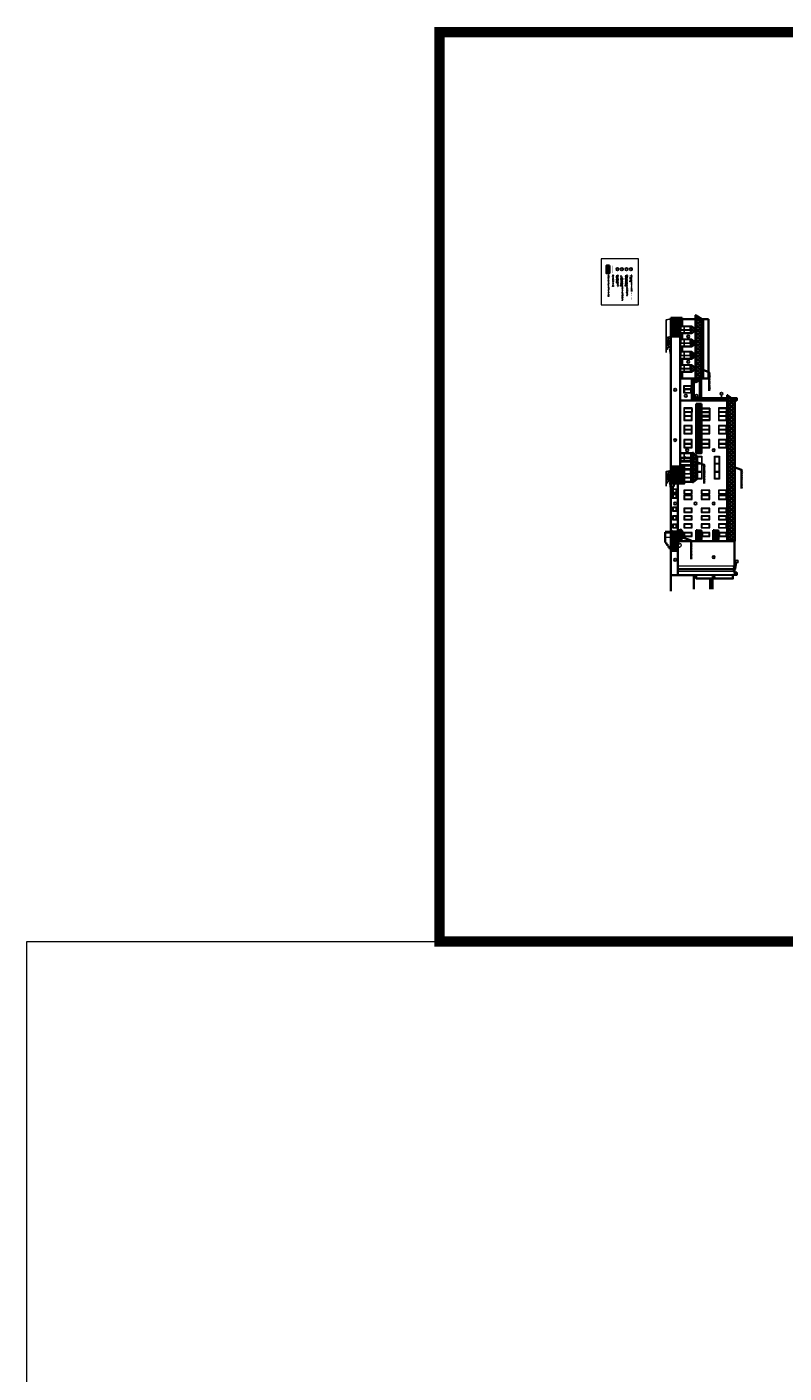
# Model space of a CAD drawing. Header units: inches. Extents: x 0 to 111471, y -105323 to 11070.
# Tile 12 of 256: x 26924 to 41475, y -66750 to -40880. Entities that reach past the tile are written whole.
import ezdxf
from ezdxf.enums import TextEntityAlignment as Align

# ---------------------------------------------------------------- set-up
doc = ezdxf.new("R2010")
doc.units = ezdxf.units.IN
doc.header["$MEASUREMENT"] = 0
doc.linetypes.add('DASHDOTX2', pattern=[50.8, 25.4, -12.7, 0, -12.7])
doc.linetypes.add('DASHED', pattern=[19.05, 12.7, -6.35])
for name, color, linetype, lineweight in [('888 drzwi i okna', 4, 'Continuous', 0), ('888 elektryka elew', 140, 'Continuous', 0), ('888 elementy do usunięcia', 6, 'Continuous', 35), ('888 nowa attyka grafitowa', 24, 'Continuous', 35), ('888 opisy', 3, 'Continuous', 0), ('888 osie', 5, 'DASHDOTX2', 13), ('888 projektowane elementy', 6, 'Continuous', 13), ('888 sciany istniejące', 2, 'Continuous', 35)]:
    doc.layers.add(name, color=color, linetype=linetype, lineweight=lineweight)
doc.layers.add('888 opisy kolorow', color=11, linetype='Continuous')
doc.styles.get("Standard").update_dxf_attribs({"font": 'arial.ttf'})
doc.styles.add('TS 100_ILIARD OSIE', font='trebuc.ttf', dxfattribs={"width": 0.8, "height": 23})
doc.styles.add('TS 100_opisy', font='romans.shx', dxfattribs={"width": 0.7, "height": 16})

# ---------------------------------------------------------------- blocks, each defined once
blk = doc.blocks.new('G$C6FFF821E')
at = {"layer": '888 drzwi i okna'}
for points in [[(0, 85), (75, 85), (75, 0), (0, 0)], [(8, 77), (67, 77), (67, 8), (8, 8)], [(12, 73), (63, 73), (63, 12), (12, 12)]]:
    blk.add_lwpolyline(points, close=True, dxfattribs=at)
blk = doc.blocks.new('G$CAA1B6047')
at = {"layer": '888 drzwi i okna'}
for points in [[(0, 163), (79, 163), (79, 0), (0, 0)], [(8, 155), (71, 155), (71, 8), (8, 8)], [(12, 151), (67, 151), (67, 12), (12, 12)]]:
    blk.add_lwpolyline(points, close=True, dxfattribs=at)
blk = doc.blocks.new('G$C416B69A4')
at = {"layer": '888 drzwi i okna'}
for points in [[(0, 0), (-79, 0), (-79, -153), (0, -153)], [(0, -153), (-79, -153), (-79, -236), (0, -236)], [(-8, -8), (-71, -8), (-71, -145), (-8, -145)], [(-8, -161), (-71, -161), (-71, -228), (-8, -228)], [(-12, -12), (-67, -12), (-67, -141), (-12, -141)], [(-12, -165), (-67, -165), (-67, -224), (-12, -224)]]:
    blk.add_lwpolyline(points, close=True, dxfattribs=at)
blk = doc.blocks.new('G$CD243AA7A')
at = {"layer": '888 drzwi i okna'}
for points in [[(-79, 163), (-158, 163), (-158, 0), (-79, 0)], [(-87, 155), (-150, 155), (-150, 8), (-87, 8)], [(-91, 151), (-146, 151), (-146, 12), (-91, 12)], [(0, 163), (-79, 163), (-79, 0), (0, 0)], [(-8, 155), (-71, 155), (-71, 8), (-8, 8)], [(-12, 151), (-67, 151), (-67, 12), (-12, 12)]]:
    blk.add_lwpolyline(points, close=True, dxfattribs=at)
blk = doc.blocks.new('G$CB99A732B')
at = {"layer": '888 drzwi i okna'}
blk.add_lwpolyline([(0, 163), (0, 0), (240, 0), (240, 163)], close=True, dxfattribs=at)
for points in [[(77, 155), (8, 155), (8, 8), (77, 8)], [(12, 163), (85, 163)], [(12, 155), (77, 155), (77, 8)], [(12, 151), (73, 151), (73, 12), (12, 12), (12, 151), (73, 151)], [(155, 155), (85, 155)], [(85, 155), (85, 8)], [(85, 8), (155, 8)], [(151, 151), (89, 151)], [(89, 151), (89, 12), (151, 12), (151, 151)], [(228, 163), (155, 163)], [(155, 155), (155, 8)], [(163, 8), (232, 8), (232, 155), (163, 155)], [(228, 155), (163, 155), (163, 8)], [(228, 151), (167, 151), (167, 12), (228, 12), (228, 151), (167, 151)]]:
    blk.add_lwpolyline(points, dxfattribs=at)
blk = doc.blocks.new('G$C920830EB')
at = {"layer": '888 drzwi i okna'}
for points in [[(0, -245), (0, 0), (-235, 0), (-235, -173), (-80, -173), (-80, -245), (0, -245)], [(-80, -173), (-80, 0)], [(-161.5, -165), (-227, -165), (-227, -8), (-161.5, -8)], [(-165.5, -161), (-223, -161), (-223, -12), (-165.5, -12), (-165.5, -161)], [(-161.5, -8), (-161.5, -165)], [(-153.5, -8), (-88, -8), (-88, -165), (-153.5, -165)], [(-153.5, -8), (-153.5, -165)], [(-149.5, -161), (-149.5, -12), (-92, -12), (-92, -161), (-149.5, -161)]]:
    blk.add_lwpolyline(points, dxfattribs=at)
for points in [[(-235, 0), (-80, 0), (-80, -173), (-235, -173)], [(-80, 0), (0, 0), (0, -245), (-80, -245)], [(-72, -8), (-8, -8), (-8, -237), (-72, -237)], [(-68, -12), (-12, -12), (-12, -233), (-68, -233)]]:
    blk.add_lwpolyline(points, close=True, dxfattribs=at)
blk = doc.blocks.new('G$C8199F685')
at = {"layer": '888 drzwi i okna'}
blk.add_lwpolyline([(0, 0), (-440, 0), (-440, 94), (0, 94)], close=True, dxfattribs=at)
for points in [[(-300, 8), (-432, 8), (-432, 86), (-300, 86)], [(-304, 82), (-304, 12), (-428, 12), (-428, 82), (-304, 82)], [(-300, 8), (-300, 86)], [(-296, 86), (-143, 86)], [(-296, 8), (-296, 86)], [(-143, 8), (-296, 8)], [(-292, 82), (-147, 82), (-147, 12), (-292, 12), (-292, 82)], [(-143, 8), (-143, 86)], [(-139, 86), (-8, 86), (-8, 8), (-139, 8)], [(-139, 8), (-139, 86)], [(-135, 82), (-12, 82), (-12, 12), (-135, 12), (-135, 82)]]:
    blk.add_lwpolyline(points, dxfattribs=at)
blk = doc.blocks.new('wedfgrfbgb')
at = {"layer": '888 drzwi i okna'}
for points in [[(-19872, -11380), (-19730, -11380), (-19730, -11163), (-19775, -11088), (-19827, -11088), (-19872, -11163), (-19872, -11380)], [(-19744, -11155), (-19779, -11096), (-19822, -11096), (-19858, -11155)], [(-19821, -11102), (-19803, -11151)], [(-19818, -11100), (-19801, -11145), (-19784, -11100)], [(-19799, -11151), (-19780, -11102)], [(-19872, -11163), (-19730, -11163)], [(-19872, -11174), (-19730, -11174)], [(-19730, -11182), (-19864, -11182), (-19864, -11372), (-19738, -11372), (-19738, -11182)], [(-19805, -11372), (-19805, -11186), (-19860, -11186), (-19860, -11368), (-19805, -11368)], [(-19860, -11304), (-19805, -11304)], [(-19860, -11308), (-19805, -11308)], [(-19858, -11155), (-19744, -11155)], [(-19801, -11372), (-19801, -11182)], [(-19797, -11304), (-19742, -11304)], [(-19797, -11308), (-19742, -11308)]]:
    blk.add_lwpolyline(points, dxfattribs=at)
for points in [[(-19751, -11151), (-19782, -11100), (-19820, -11100), (-19851, -11151)], [(-19797, -11186), (-19742, -11186), (-19742, -11368), (-19797, -11368)]]:
    blk.add_lwpolyline(points, close=True, dxfattribs=at)
blk = doc.blocks.new('wefgn')
at = {"layer": '888 drzwi i okna'}
for points in [[(-20806, -11219), (-20661, -11219), (-20661, -11364), (-20806, -11364), (-20806, -11219)], [(-20742, -11356), (-20798, -11356), (-20798, -11227), (-20742, -11227), (-20742, -11356)], [(-20734, -11219), (-20734, -11364)], [(-20726, -11227), (-20726, -11356), (-20669, -11356), (-20669, -11227), (-20726, -11227)]]:
    blk.add_lwpolyline(points, dxfattribs=at)
for points in [[(-20746, -11352), (-20794, -11352), (-20794, -11231), (-20746, -11231)], [(-20722, -11231), (-20722, -11352), (-20673, -11352), (-20673, -11231)]]:
    blk.add_lwpolyline(points, close=True, dxfattribs=at)
blk = doc.blocks.new('oznaczenie osi')
at = {"linetype": 'ByBlock'}
blk.add_circle((0, 0), 17, dxfattribs=at)
at = {"oblique": 5, "width": 0.85}
blk.add_attdef('NR', text='', height=15, dxfattribs=at).set_placement((0, -7), align=Align.CENTER)

msp = doc.modelspace()

# ---------------------------------------------------------------- hatches: boundary and pattern name
at = {"layer": '888 elektryka elew', "linetype": 'DASHED'}
h = msp.add_hatch(dxfattribs=at)
h.set_pattern_fill('CTYSQST', color=256, angle=315)
h.set_pattern_definition([(315, (30342.415, -46020.617), (8.485281, 8.485281), []), (45, (30342.415, -46020.617), (-8.485281, 8.485281), [])])
h.paths.add_polyline_path([(38119.221, -45466.123), (38119.221, -45612.647), (38061.601, -45612.647), (38061.601, -45466.123)])
at = {"layer": '888 elementy do usunięcia', "ltscale": 0.01}
h = msp.add_hatch(dxfattribs=at)
h.set_pattern_fill('AR-B816', color=256, angle=-90)
h.set_pattern_definition([(270, (47417.656, -81484.695), (8, -1e-15), []), (360, (47417.656, -81484.695), (8, 8), [8, -8])])
h.paths.add_polyline_path([(39516.348, -46472.561), (39516.348, -46501.561), (39419.348, -46501.561), (39295.382, -46501.561), (39295.348, -46472.561), (39354.06, -46472.561), (39397.346, -46472.561), (39412.346, -46472.561), (39430.346, -46472.561), (39461.348, -46472.561)])
at = {"layer": '888 elementy do usunięcia'}
h = msp.add_hatch(dxfattribs=at)
h.set_pattern_fill('SCREEN', color=256, scale=100, angle=405)
h.set_pattern_definition([(135, (63571.85, -50099.04), (-141.42136, 9e-15), [76, -24]), (315, (63588.82, -50045.3), (141.42136, -3e-14), [38, -62]), (315, (63544.98, -50001.46), (141.42136, -3e-14), [38, -62]), (225, (63536.49, -50080.65), (-2e-14, -141.42136), [38, -62]), (225, (63580.34, -50036.81), (-2e-14, -141.42136), [38, -62]), (45, (63482.75, -50063.68), (4e-14, 141.42136), [76, -24])])
h.paths.add_polyline_path([(39781.498, -47705.32), (39895.498, -47636.168), (39895.498, -46498.174), (39781.498, -46426.525), (39781.498, -46525.619)])
at = {"layer": '888 elementy do usunięcia', "ltscale": 0.01}
h = msp.add_hatch(dxfattribs=at)
h.set_pattern_fill('AR-B816', color=256, angle=-90)
h.set_pattern_definition([(270, (47417.656, -81815.702), (8, -1e-15), []), (360, (47417.656, -81815.702), (8, 8), [8, -8])])
h.paths.add_polyline_path([(39516.348, -46803.568), (39516.348, -46832.568), (39419.348, -46832.568), (39295.382, -46832.568), (39295.348, -46803.568), (39354.06, -46803.568), (39397.346, -46803.568), (39412.346, -46803.568), (39430.346, -46803.568), (39461.348, -46803.568)])
at = {"layer": '888 elementy do usunięcia'}
h = msp.add_hatch(dxfattribs=at)
h.set_pattern_fill('SCREEN', color=256, scale=100, angle=405)
h.set_pattern_definition([(135, (64139.7, -51630.58), (-141.42136, 9e-15), [76, -24]), (315, (64156.67, -51576.84), (141.42136, -3e-14), [38, -62]), (315, (64112.83, -51533), (141.42136, -3e-14), [38, -62]), (225, (64104.34, -51612.2), (-2e-14, -141.42136), [38, -62]), (225, (64148.19, -51568.36), (-2e-14, -141.42136), [38, -62]), (45, (64050.6, -51595.23), (4e-14, 141.42136), [76, -24])])
h.paths.add_polyline_path([(40393.348, -50763.856), (40529.348, -50763.856), (40529.348, -48057.168), (40393.348, -47962.168), (40393.348, -48057.168)])
h = msp.add_hatch(dxfattribs=at)
h.set_pattern_fill('SCREEN', color=256, scale=100, angle=405)
h.set_pattern_definition([(135, (63474.7, -52732.25), (-141.42136, 9e-15), [76, -24]), (315, (63491.67, -52678.51), (141.42136, -3e-14), [38, -62]), (315, (63447.83, -52634.67), (141.42136, -3e-14), [38, -62]), (225, (63439.34, -52713.86), (-2e-14, -141.42136), [38, -62]), (225, (63483.19, -52670.02), (-2e-14, -141.42136), [38, -62]), (45, (63385.6, -52696.89), (4e-14, 141.42136), [76, -24])])
h.paths.add_polyline_path([(39728.348, -49629.83), (39798.348, -49571.384), (39798.348, -49131.384), (39728.348, -49063.83), (39728.348, -49158.83)])
at = {"layer": '888 elementy do usunięcia', "ltscale": 0.01}
h = msp.add_hatch(dxfattribs=at)
h.set_pattern_fill('AR-B816', color=256)
h.set_pattern_definition([(-90, (38106.95, -47109.443), (8, 5e-16), []), (0, (38106.95, -47109.443), (8, 8), [8, -8])])
h.paths.add_polyline_path([(39298.712, -49325.861), (39299.101, -49655.856), (39373.253, -49655.856), (39388.714, -49655.856), (39434.348, -49655.856), (39531.348, -49655.856), (39531.348, -49640.856), (39531.348, -49624.83), (39531.348, -49618.83), (39531.348, -49614.83), (39531.348, -49590.856), (39531.348, -49548.83), (39531.348, -49544.83), (39531.348, -49540.83), (39531.348, -49490.8), (39531.348, -49468.83), (39531.348, -49464.83), (39531.348, -49460.83), (39531.348, -49440.8), (39531.348, -49396.83), (39531.348, -49392.83), (39531.348, -49390.8), (39531.348, -49384.83), (39531.348, -49376.83), (39531.348, -49372.83), (39531.348, -49340.8), (39531.348, -49325.856), (39488.348, -49325.857), (39484.348, -49325.857), (39476.348, -49325.858)])
at = {"layer": '888 elementy do usunięcia'}
h = msp.add_hatch(dxfattribs=at)
h.set_pattern_fill('SCREEN', color=256, scale=100, angle=405)
h.set_pattern_definition([(135, (63211.14, -54195.68), (-141.42136, 9e-15), [76, -24]), (315, (63228.11, -54141.94), (141.42136, -3e-14), [38, -62]), (315, (63184.27, -54098.1), (141.42136, -3e-14), [38, -62]), (225, (63175.78, -54177.3), (-2e-14, -141.42136), [38, -62]), (225, (63219.62, -54133.46), (-2e-14, -141.42136), [38, -62]), (45, (63122.04, -54160.33), (4e-14, 141.42136), [76, -24])])
h.paths.add_polyline_path([(39494.626, -50735.04), (39534.786, -50685.261), (39534.786, -50594.82), (39494.626, -50545.04), (39494.626, -50622.265)])
at = {"layer": '888 nowa attyka grafitowa', "ltscale": 0.01}
h = msp.add_hatch(dxfattribs=at)
h.set_pattern_fill('CTYSQST', color=256, angle=315)
h.set_pattern_definition([(315, (-90764.438, -89223.145), (8.4852814, 8.4852814), []), (45, (-90764.438, -89223.145), (-8.4852814, 8.4852814), [])])
h.paths.add_polyline_path([(38119.221, -45466.123), (38119.221, -45612.165), (38061.601, -45612.406), (38061.601, -45466.364)])
at = {"layer": '888 sciany istniejące'}
h = msp.add_hatch(dxfattribs=at)
h.set_pattern_fill('ANSI31', color=256, scale=100, angle=315)
h.set_pattern_definition([(360, (19781.33, -15484.701), (1e-14, 12.5), [])])
h.paths.add_polyline_path([(39890.348, -48124.833), (39890.348, -49069.833), (39800.348, -49069.833), (39800.348, -48124.833)])
h = msp.add_hatch(dxfattribs=at)
h.set_pattern_fill('ANSI31', color=256, scale=100, angle=315)
h.set_pattern_definition([(360, (19300.33, -17364.02), (1e-14, 12.5), [])])
h.paths.add_polyline_path([(39409.348, -50578.196), (39409.348, -50949.152), (39332.348, -50949.152), (39332.348, -50578.196)])
h = msp.add_hatch(dxfattribs=at)
h.set_pattern_fill('ANSI31', color=256, scale=100, angle=315)
h.set_pattern_definition([(360, (19763.368, -17147.832), (1e-14, 12.5), [])])
h.paths.add_polyline_path([(39872.386, -50557.964), (39872.386, -50732.964), (39812.386, -50732.964), (39812.386, -50557.964)])
h = msp.add_hatch(dxfattribs=at)
h.set_pattern_fill('ANSI31', color=256, scale=100, angle=315)
h.set_pattern_definition([(360, (20090.368, -17147.832), (1e-14, 12.5), [])])
h.paths.add_polyline_path([(40199.386, -50557.964), (40199.386, -50732.964), (40139.386, -50732.964), (40139.386, -50557.964)])

# ---------------------------------------------------------------- linework, layer by layer
at = {"layer": '888 drzwi i okna', "ltscale": 0.01}
msp.add_lwpolyline([(37959.277, -45337.061), (37959.277, -46222.462), (38674.983, -46222.462), (38674.983, -45337.061)], close=True, dxfattribs=at)
at = {"layer": '888 drzwi i okna'}
for points in [[(39476.348, -49068.83), (39685.348, -49068.83), (39685.348, -49624.83), (39555.348, -49624.83)], [(39476.348, -49325.858), (39476.348, -49068.83)], [(39592.522, -49160.83), (39484.348, -49160.83), (39484.348, -49074.83), (39677.348, -49074.83), (39677.348, -49160.83), (39598.83, -49160.83)], [(39586.213, -49156.83), (39488.348, -49156.83), (39488.348, -49078.83), (39673.348, -49078.83), (39673.348, -49156.83), (39592.522, -49156.83)], [(39551.348, -49078.83), (39551.348, -49156.83)], [(39555.348, -49078.83), (39555.348, -49140.246)], [(39555.348, -49144.246), (39555.348, -49156.83)], [(39810.834, -49271.384), (39810.834, -49139.384), (39888.834, -49139.384), (39888.834, -49271.384)], [(39884.834, -49267.384), (39814.834, -49267.384), (39814.834, -49143.384), (39884.834, -49143.384), (39884.834, -49267.384)], [(39476.348, -49168.83), (39685.348, -49168.83)], [(39476.348, -49224.83), (39685.348, -49224.83)], [(39476.348, -49304.993), (39685.348, -49304.993)], [(39562.739, -49216.83), (39677.348, -49216.83), (39677.348, -49176.83), (39484.348, -49176.83), (39484.348, -49216.83), (39562.739, -49216.83)], [(39484.348, -49325.857), (39484.348, -49312.993), (39562.739, -49312.993)], [(39566.727, -49212.83), (39673.348, -49212.83), (39673.348, -49180.83), (39488.348, -49180.83), (39488.348, -49212.83), (39566.727, -49212.83)], [(39488.348, -49325.857), (39488.348, -49316.993), (39594.969, -49316.993)], [(39540.348, -49372.83), (39531.348, -49372.83)], [(39540.348, -49376.83), (39531.348, -49376.83)], [(39531.348, -49384.83), (39540.348, -49384.83)], [(39531.348, -49384.83), (39540.348, -49384.83)], [(39540.348, -49392.83), (39531.348, -49392.83)], [(39540.348, -49396.83), (39531.348, -49396.83)], [(39551.348, -49180.83), (39551.348, -49212.83)], [(39555.348, -49180.83), (39555.348, -49212.83)], [(39562.739, -49312.993), (39677.348, -49312.993), (39677.348, -49376.83), (39555.348, -49376.83)], [(39594.969, -49316.993), (39673.348, -49316.993), (39673.348, -49372.83), (39555.348, -49372.83)], [(39555.348, -49384.83), (39685.348, -49384.83)], [(39555.348, -49384.83), (39685.348, -49384.83)], [(39555.348, -49464.83), (39677.348, -49464.83), (39677.348, -49392.83), (39555.348, -49392.83)], [(39555.348, -49460.83), (39673.348, -49460.83), (39673.348, -49396.83), (39555.348, -49396.83)], [(39810.834, -49271.384), (39888.834, -49271.384)], [(39810.834, -49428.384), (39810.834, -49275.384)], [(39810.834, -49275.384), (39888.834, -49275.384)], [(39884.834, -49279.384), (39884.834, -49424.384), (39814.834, -49424.384), (39814.834, -49279.384), (39884.834, -49279.384)], [(39888.834, -49275.384), (39888.834, -49428.384)], [(39531.348, -49460.83), (39540.348, -49460.83)], [(39531.348, -49464.83), (39540.348, -49464.83)], [(39531.348, -49464.83), (39540.348, -49464.83)], [(39531.348, -49468.83), (39540.348, -49468.83)], [(39540.348, -49540.83), (39531.348, -49540.83)], [(39531.348, -49544.83), (39540.348, -49544.83)], [(39540.348, -49544.83), (39531.348, -49544.83)], [(39531.348, -49548.83), (39540.348, -49548.83)], [(39540.348, -49614.83), (39531.348, -49614.83)], [(39540.348, -49618.83), (39531.348, -49618.83)], [(39540.348, -49624.83), (39531.348, -49624.83)], [(39555.348, -49464.83), (39677.348, -49464.83), (39677.348, -49544.83), (39555.348, -49544.83)], [(39555.348, -49468.83), (39673.348, -49468.83), (39673.348, -49540.83), (39555.348, -49540.83)], [(39555.348, -49544.83), (39677.348, -49544.83), (39677.348, -49618.83), (39555.348, -49618.83)], [(39555.348, -49548.83), (39673.348, -49548.83), (39673.348, -49614.83), (39555.348, -49614.83)], [(39810.834, -49428.384), (39888.834, -49428.384)], [(39888.834, -49432.384), (39888.834, -49563.384), (39810.834, -49563.384), (39810.834, -49432.384)], [(39810.834, -49432.384), (39888.834, -49432.384)], [(39884.834, -49436.384), (39884.834, -49559.384), (39814.834, -49559.384), (39814.834, -49436.384), (39884.834, -49436.384)], [(39330.725, -49904.723), (39330.725, -49935.345), (39415.725, -49935.345), (39415.725, -49860.345), (39338.253, -49860.345)], [(39338.253, -49835.345), (39415.725, -49835.345), (39415.725, -49760.345), (39338.253, -49760.345)], [(39319.348, -50689.149), (39394.765, -50689.149), (39394.765, -50604.149), (39319.348, -50604.149)], [(39319.348, -50684.149), (39389.765, -50684.149), (39389.765, -50609.149), (39319.348, -50609.149)]]:
    msp.add_lwpolyline(points, dxfattribs=at)
for points in [[(39598.83, -49160.83), (39566.367, -49140.246), (39554.227, -49140.246, 0.667057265), (39554.227, -49144.246), (39566.367, -49144.246), (39598.126, -49164.383)], [(39598.126, -49164.383, 1.023313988), (39598.83, -49160.83)]]:
    msp.add_lwpolyline(points, format="xyb", dxfattribs=at)
for points in [[(39802.834, -49571.384), (39802.834, -49131.384), (39896.834, -49131.384), (39896.834, -49571.384)], [(39685.348, -49224.83), (39685.348, -49304.993), (39476.348, -49304.993), (39476.348, -49224.83)], [(39677.348, -49232.83), (39677.348, -49296.993), (39484.348, -49296.993), (39484.348, -49232.83)], [(39673.348, -49236.83), (39673.348, -49292.993), (39488.348, -49292.993), (39488.348, -49236.83)], [(39407.725, -49827.345), (39407.725, -49768.345), (39338.725, -49768.345), (39338.725, -49827.345)], [(39407.725, -49927.345), (39407.725, -49868.345), (39338.725, -49868.345), (39338.725, -49927.345)], [(39403.725, -49823.345), (39403.725, -49772.345), (39342.725, -49772.345), (39342.725, -49823.345)], [(39403.725, -49923.345), (39403.725, -49872.345), (39342.725, -49872.345), (39342.725, -49923.345)]]:
    msp.add_lwpolyline(points, close=True, dxfattribs=at)
at = {"layer": '888 drzwi i okna', "linetype": 'DASHED'}
for points in [[(39300.219, -50604.149), (39186.765, -50604.149), (39186.765, -50689.149), (39300.319, -50689.149)], [(39300.225, -50609.149), (39191.765, -50609.149), (39191.765, -50684.149), (39300.314, -50684.149)]]:
    msp.add_lwpolyline(points, dxfattribs=at)
at = {"layer": '888 elektryka elew', "linetype": 'DASHED', "ltscale": 2, "const_width": 10}
msp.add_lwpolyline([(38178.459, -45465.835), (38178.459, -45608.229)], dxfattribs=at)
at = {"layer": '888 elementy do usunięcia'}
for points in [[(39781.498, -47710.32), (39781.498, -46421.525), (39773.498, -46421.525), (39773.498, -47710.32), (39781.498, -47710.32)], [(39781.498, -46426.525), (39895.498, -46498.174)], [(39858.709, -47453.908), (40037.513, -47516.417), (40037.513, -47875.725)], [(39895.498, -47636.168), (39781.498, -47705.32)], [(40393.348, -47962.168), (40393.348, -47957.168), (40383.348, -47957.168), (40383.348, -50763.856)], [(40393.348, -50763.856), (40393.348, -47962.168), (40529.348, -48057.168)], [(39728.348, -49063.83), (39798.348, -49131.384)], [(39798.348, -49131.384), (39798.348, -49571.384)], [(39761.559, -49232.157), (39940.363, -49294.665), (39940.363, -49653.974)], [(40479.074, -49326.355), (40657.878, -49388.864), (40657.878, -49748.172)], [(39798.348, -49571.384), (39728.348, -49629.83)], [(39494.626, -50545.04), (39534.786, -50594.82), (39534.786, -50685.261), (39494.626, -50735.04)], [(39509.832, -50688.609), (39688.636, -50751.118), (39688.636, -51110.426)]]:
    msp.add_lwpolyline(points, dxfattribs=at)
at = {"layer": '888 nowa attyka grafitowa', "ltscale": 0.01}
for points in [[(38061.601, -45612.647), (38061.601, -45466.123)], [(38119.221, -45466.123), (38119.221, -45612.165), (38061.601, -45612.406), (38061.601, -45466.364)]]:
    msp.add_lwpolyline(points, dxfattribs=at)
msp.add_lwpolyline([(38119.221, -45466.123), (38119.221, -45612.647), (38061.601, -45612.647), (38061.601, -45466.123)], close=True, dxfattribs=at)
at = {"layer": '888 opisy', "color": 6, "ltscale": 0.01, "const_width": 200}
msp.add_lwpolyline([(34854.511, -40980.485), (50490.997, -40980.485), (50490.997, -58458.278), (34854.511, -58458.278)], close=True, dxfattribs=at)
at = {"layer": '888 opisy'}
msp.add_lwpolyline([(39800.348, -49069.833), (39890.348, -49069.833), (39890.348, -48124.833)], dxfattribs=at)
msp.add_lwpolyline([(26923.756, -58458.278), (57058.976, -58458.278), (57058.976, -105323.477), (26923.756, -105323.477)], close=True, dxfattribs=at)
at = {"layer": '888 opisy kolorow', "ltscale": 0.01}
for points in [[(39210.25, -46904.839), (39210.25, -46508.522), (39339.41, -46482.822)], [(39210.25, -47136.102), (39210.25, -46851.382), (39339.41, -46825.683)], [(40270.73, -47954.414), (40270.73, -47996.904), (40210.329, -48039.558)], [(39210.25, -49707.205), (39210.25, -49422.485), (39339.41, -49396.786)], [(40561.351, -51179.482), (40542.751, -51234.665), (40487.787, -51264.774)], [(40561.351, -51179.482), (40542.751, -51295.957), (40487.787, -51326.066)]]:
    msp.add_lwpolyline(points, dxfattribs=at)
at = {"layer": '888 osie', "const_width": 5}
msp.add_lwpolyline([(40404.945, -51688.133), (39196.807, -51688.133)], dxfattribs=at)
at = {"layer": '888 projektowane elementy', "ltscale": 0.01}
for points in [[(39773.498, -46498.174), (39895.498, -46498.174)], [(39773.498, -47636.168), (39895.498, -47636.168)], [(40464.928, -48012.168), (40383.348, -48012.169)], [(40383.348, -48057.168), (40529.348, -48057.168)]]:
    msp.add_lwpolyline(points, dxfattribs=at)
at = {"layer": '888 projektowane elementy'}
for points in [[(39434.271, -51337.813), (40519.348, -51337.813)], [(40519.348, -51314.756), (39434.272, -51314.756)], [(39434.273, -51287.813), (40519.348, -51287.813)], [(40519.348, -51244.756), (39434.275, -51244.756)]]:
    msp.add_lwpolyline(points, dxfattribs=at)
at = {"layer": '888 projektowane elementy', "linetype": 'ByBlock'}
msp.add_circle((39450.701, -50839.996), 45, dxfattribs=at)
at = {"layer": '888 sciany istniejące'}
msp.add_line((39319.348, -50763.856), (40529.348, -50763.856), dxfattribs=at)
for points in [[(39301.348, -51561.564), (39295.348, -46472.561)], [(39516.348, -46472.561), (39516.348, -46501.561), (39295.348, -46501.561)], [(39516.348, -46472.561), (39295.348, -46472.561)], [(39312.348, -46803.568), (39312.348, -46501.561)], [(39329.348, -46803.568), (39329.348, -46501.561)], [(39346.348, -46803.568), (39346.348, -46501.561)], [(39363.348, -46803.568), (39363.348, -46501.561)], [(39380.348, -46803.568), (39380.348, -46501.561)], [(39397.348, -46803.568), (39397.348, -46501.561)], [(39414.348, -46803.568), (39414.348, -46501.561)], [(39431.348, -46803.568), (39431.348, -46501.561)], [(39448.348, -46803.568), (39448.348, -46501.561)], [(39465.348, -46803.568), (39465.348, -46501.561)], [(39476.348, -46803.568), (39476.348, -46501.561)], [(39516.348, -46498.174), (39773.498, -46498.174)], [(39516.348, -46498.174), (39516.348, -46630.168)], [(39895.498, -47636.168), (39895.498, -46498.174)], [(39895.498, -47636.168), (40023.348, -47636.168), (40023.348, -46498.174)], [(39895.498, -46498.174), (40023.348, -46498.174)], [(39919.405, -47636.168), (39919.405, -46498.174)], [(39516.348, -46803.568), (39295.738, -46803.568)], [(39516.348, -46772.168), (39516.348, -46883.457)], [(39516.348, -46832.568), (39516.348, -46803.568)], [(39516.348, -46832.568), (39295.772, -46832.569)], [(39476.348, -48012.168), (39476.348, -46832.568)], [(39476.348, -47636.168), (39476.348, -46832.568)], [(39516.348, -47026.168), (39516.348, -47121.168)], [(39516.348, -47263.168), (39516.348, -47373.168)], [(39516.348, -47515.168), (39516.348, -47636.168)], [(39476.348, -47636.168), (39773.498, -47636.168)], [(39703.348, -47636.168), (39703.348, -47636.168), (39703.348, -48057.168)], [(39727.348, -47636.168), (39727.348, -48057.168)], [(39737.348, -47636.168), (39737.348, -48057.168)], [(39855.348, -47660.523), (39855.348, -48012.168)], [(39882.348, -47644.144), (39882.348, -48012.168)], [(39298.712, -49325.861), (39476.348, -49325.856), (39476.348, -48012.168)], [(40383.348, -48057.168), (39476.348, -48057.168)], [(40383.348, -48012.169), (39737.348, -48012.173)], [(40539.348, -48057.168), (40562.348, -48057.168), (40563.348, -48057.168), (40564.348, -48057.168), (40564.348, -48012.167), (40464.928, -48012.168)], [(40539.348, -48057.168), (40529.348, -48057.168)], [(40529.348, -48057.168), (40529.348, -50763.856)], [(39785.348, -48697.086), (39785.348, -48124.833)], [(39785.348, -48124.833), (39785.348, -49069.833), (39800.348, -49069.833), (39800.348, -48124.833)], [(39785.348, -48124.833), (39800.348, -48124.833)], [(39476.348, -49068.83), (39718.348, -49068.83), (39718.348, -49624.83), (39555.348, -49624.83)], [(39718.348, -49058.83), (39718.348, -49634.83)], [(39728.348, -49058.83), (39718.348, -49058.83)], [(39728.348, -49058.83), (39728.348, -49634.83)], [(39299.101, -49655.856), (39531.348, -49655.856), (39531.348, -49325.856), (39298.712, -49325.861)], [(39540.348, -49340.8), (39531.348, -49340.8)], [(39540.348, -49390.8), (39531.348, -49390.8)], [(39373.253, -49655.856), (39373.253, -49673.791), (39357.253, -49673.791), (39357.253, -49700.791), (39338.253, -49700.791), (39338.253, -49904.723), (39318.253, -49904.723), (39318.253, -49934.723), (39299.43, -49934.723)], [(39434.267, -51413.559), (39434.348, -49655.856)], [(39540.348, -49440.8), (39531.348, -49440.8)], [(39540.348, -49490.8), (39531.348, -49490.8)], [(39540.348, -49540.856), (39531.348, -49540.856)], [(39540.348, -49590.856), (39531.348, -49590.856)], [(39540.348, -49624.83), (39531.348, -49624.83)], [(39540.348, -49640.856), (39531.348, -49640.856)], [(39728.348, -49634.83), (39718.348, -49634.83)], [(39300.59, -50953.365), (39319.348, -50953.364), (39319.348, -50563.364), (39300.171, -50563.387)], [(39319.348, -50578.196), (39409.348, -50578.196), (39409.348, -50949.152), (39319.348, -50949.152)], [(39332.348, -50949.152), (39332.348, -50578.196)], [(39484.626, -50730.111), (39464.626, -50730.111), (39464.626, -50550.111), (39484.626, -50550.111)], [(39484.626, -50540.04), (39484.626, -50740.04), (39494.626, -50740.04), (39494.626, -50540.04), (39484.626, -50540.04)], [(39787.386, -50550.729), (39799.386, -50550.729), (39799.386, -50740.729), (39787.386, -50740.729), (39787.386, -50550.729)], [(39799.386, -50550.729), (39802.386, -50550.729), (39802.386, -50740.729), (39799.386, -50740.729)], [(39802.386, -50732.964), (39887.386, -50732.964), (39887.386, -50557.964), (39802.386, -50557.964)], [(39812.386, -50557.964), (39812.386, -50732.964)], [(39872.386, -50557.964), (39872.386, -50732.964)], [(40114.386, -50550.729), (40126.386, -50550.729), (40126.386, -50740.729), (40114.386, -50740.729), (40114.386, -50550.729)], [(40126.386, -50550.729), (40129.386, -50550.729), (40129.386, -50740.729), (40126.386, -50740.729)], [(40129.386, -50732.964), (40214.386, -50732.964), (40214.386, -50557.964), (40129.386, -50557.964)], [(40139.386, -50557.964), (40139.386, -50732.964)], [(40199.386, -50557.964), (40199.386, -50732.964)], [(39301.174, -51413.716), (39787.348, -51413.197), (39787.348, -51482.345), (40491.348, -51482.345), (40491.348, -51412.328), (40564.348, -51412.328), (40564.348, -51367.328), (40519.348, -51367.328), (40519.348, -50763.856)], [(40519.348, -50763.856), (40519.348, -51367.328)], [(39740.273, -51688.133), (39740.273, -51413.247)], [(39787.348, -51413.197), (40491.348, -51412.328)], [(39301.348, -51725.885), (39301.348, -51561.564)], [(40491.348, -51482.345), (39787.348, -51482.345)], [(40057.273, -51688.133), (40057.273, -51482.345)], [(40100.273, -51688.133), (40100.273, -51482.345)]]:
    msp.add_lwpolyline(points, dxfattribs=at)
for points in [[(39890.348, -48124.833), (39890.348, -49069.833), (39800.348, -49069.833), (39800.348, -48124.833)], [(39540.348, -49655.856), (39555.348, -49655.856), (39555.348, -49325.856), (39540.348, -49325.856)]]:
    msp.add_lwpolyline(points, close=True, dxfattribs=at)
at = {"layer": '888 sciany istniejące', "linetype": 'DASHED'}
for points in [[(39388.714, -49655.856), (39397.346, -49419.63), (39412.346, -49419.63), (39412.346, -49393.63), (39427.346, -49393.63), (39427.346, -49361.63), (39445.346, -49361.63), (39445.346, -49332.63), (39476.348, -49332.63), (39476.348, -49325.858)], [(39316.348, -50953.364), (39300.59, -50953.365), (39300.59, -50918.365), (39279.578, -50918.364), (39279.578, -50885.234), (39255.808, -50885.234), (39255.808, -50851.234), (39232.268, -50851.234), (39232.268, -50821.234), (39210.498, -50821.234), (39210.498, -50791.234), (39186.728, -50791.234), (39186.728, -50583.856)], [(39186.728, -50583.856), (39300.195, -50583.856)]]:
    msp.add_lwpolyline(points, dxfattribs=at)

# ---------------------------------------------------------------- block references
at = {"layer": '888 drzwi i okna', "rotation": 270}
for name, p in [('wedfgrfbgb', (50855.681, -66502.024)), ('wedfgrfbgb', (50855.681, -66756.024)), ('wedfgrfbgb', (50855.681, -66993.024)), ('wedfgrfbgb', (50855.681, -67245.024)), ('wefgn', (50912.767, -68578.236)), ('G$CB99A732B', (39546.348, -48201.832)), ('G$C920830EB', (40047.348, -48441.832)), ('G$CB99A732B', (40211.348, -48201.832)), ('G$CD243AA7A', (39546.348, -48699.345)), ('G$CD243AA7A', (39884.348, -48699.345)), ('G$CD243AA7A', (40211.348, -48699.345)), ('G$CD243AA7A', (39546.348, -48969.345)), ('G$CD243AA7A', (39884.348, -48969.345)), ('G$CD243AA7A', (40211.348, -48969.345)), ('G$C8199F685', (39802.834, -49571.384)), ('G$C8199F685', (40137.834, -49571.384)), ('G$C416B69A4', (40047.348, -50674.345)), ('G$C416B69A4', (40374.348, -50674.345))]:
    msp.add_blockref(name, p, dxfattribs=at)
at = {"layer": '888 drzwi i okna', "xscale": -1, "rotation": 270}
for name, p in [('G$CAA1B6047', (39884.348, -48890.345)), ('G$CAA1B6047', (39884.348, -48969.345)), ('G$CAA1B6047', (40211.348, -48890.345)), ('G$CAA1B6047', (40211.348, -48969.345)), ('G$CAA1B6047', (39546.348, -49859.345)), ('G$CAA1B6047', (39546.348, -49959.345)), ('G$CAA1B6047', (39884.348, -49859.345)), ('G$CAA1B6047', (39884.348, -49859.345)), ('G$CAA1B6047', (39884.348, -49959.345)), ('G$CAA1B6047', (39884.348, -49959.345)), ('G$CAA1B6047', (40211.348, -49859.345)), ('G$CAA1B6047', (40211.348, -49959.345)), ('G$C6FFF821E', (39330.725, -50185.345)), ('G$CAA1B6047', (39546.348, -50209.345)), ('G$CAA1B6047', (39884.348, -50209.345)), ('G$CAA1B6047', (40211.348, -50209.345)), ('G$C6FFF821E', (39330.725, -50350.345)), ('G$C6FFF821E', (39330.725, -50509.345)), ('G$CAA1B6047', (39546.348, -50354.345)), ('G$CAA1B6047', (39546.348, -50509.345)), ('G$CAA1B6047', (39884.348, -50354.345)), ('G$CAA1B6047', (39884.348, -50509.345)), ('G$CAA1B6047', (40211.348, -50354.345)), ('G$CAA1B6047', (40211.348, -50509.345)), ('G$CAA1B6047', (39546.348, -50674.345))]:
    msp.add_blockref(name, p, dxfattribs=at)
at = {"layer": '888 opisy kolorow'}
ref = msp.add_blockref('oznaczenie osi', (38270.889, -45537.032), dxfattribs=dict(at, xscale=-1.5, yscale=1.5, zscale=1.5, rotation=359.9999999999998))
ref.add_attrib('NR', '4', dxfattribs={"layer": '0', "height": 23, "rotation": 270, "style": 'TS 100_ILIARD OSIE', "width": 0.8}).set_placement((38254.353, -45536.436), align=Align.BOTTOM_CENTER)
ref = msp.add_blockref('oznaczenie osi', (38357.557, -45537.032), dxfattribs=dict(at, xscale=-1.5, yscale=1.5, zscale=1.5, rotation=359.9999999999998))
ref.add_attrib('NR', '3', dxfattribs={"layer": '0', "height": 23, "rotation": 270, "style": 'TS 100_ILIARD OSIE', "width": 0.8}).set_placement((38341.022, -45536.436), align=Align.BOTTOM_CENTER)
ref = msp.add_blockref('oznaczenie osi', (38445.959, -45537.032), dxfattribs=dict(at, xscale=-1.5, yscale=1.5, zscale=1.5, rotation=359.9999999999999))
ref.add_attrib('NR', '2', dxfattribs={"layer": '0', "height": 23, "rotation": 270, "style": 'TS 100_ILIARD OSIE', "width": 0.8}).set_placement((38429.424, -45536.436), align=Align.BOTTOM_CENTER)
ref = msp.add_blockref('oznaczenie osi', (38532.627, -45537.032), dxfattribs=dict(at, xscale=-1.5, yscale=1.5, zscale=1.5, rotation=359.9999999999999))
ref.add_attrib('NR', '1', dxfattribs={"layer": '0', "height": 23, "rotation": 270, "style": 'TS 100_ILIARD OSIE', "width": 0.8}).set_placement((38516.092, -45536.436), align=Align.BOTTOM_CENTER)
ref = msp.add_blockref('oznaczenie osi', (39633.782, -46828.919), dxfattribs=dict(at, xscale=1.5, yscale=1.5, zscale=1.5, rotation=180))
ref.add_attrib('NR', '1', dxfattribs={"layer": '0', "height": 23, "rotation": 270, "style": 'TS 100_ILIARD OSIE', "width": 0.8}).set_placement((39617.246, -46829.516), align=Align.BOTTOM_CENTER)
ref = msp.add_blockref('oznaczenie osi', (39633.782, -47318.168), dxfattribs=dict(at, xscale=1.5, yscale=1.5, zscale=1.5, rotation=180))
ref.add_attrib('NR', '1', dxfattribs={"layer": '0', "height": 23, "rotation": 270, "style": 'TS 100_ILIARD OSIE', "width": 0.8}).set_placement((39617.246, -47318.764), align=Align.BOTTOM_CENTER)
ref = msp.add_blockref('oznaczenie osi', (39380.181, -47852.847), dxfattribs=dict(at, xscale=-1.5, yscale=1.5, zscale=1.5, rotation=359.9999999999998))
ref.add_attrib('NR', '3', dxfattribs={"layer": '0', "height": 23, "rotation": 270, "style": 'TS 100_ILIARD OSIE', "width": 0.8}).set_placement((39363.645, -47852.25), align=Align.BOTTOM_CENTER)
ref = msp.add_blockref('oznaczenie osi', (39585.681, -47970.091), dxfattribs=dict(at, xscale=1.5, yscale=1.5, zscale=1.5, rotation=180.0000000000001))
ref.add_attrib('NR', '2', dxfattribs={"layer": '0', "height": 23, "rotation": 270, "style": 'TS 100_ILIARD OSIE', "width": 0.8}).set_placement((39569.146, -47970.687), align=Align.BOTTOM_CENTER)
ref = msp.add_blockref('oznaczenie osi', (39790.725, -47970.091), dxfattribs=dict(at, xscale=1.5, yscale=1.5, zscale=1.5, rotation=180.0000000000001))
ref.add_attrib('NR', '2', dxfattribs={"layer": '0', "height": 23, "rotation": 270, "style": 'TS 100_ILIARD OSIE', "width": 0.8}).set_placement((39774.19, -47970.687), align=Align.BOTTOM_CENTER)
ref = msp.add_blockref('oznaczenie osi', (40270.73, -47928.914), dxfattribs=dict(at, xscale=1.5, yscale=1.5, zscale=1.5, rotation=180.0000000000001))
ref.add_attrib('NR', '2', dxfattribs={"layer": '0', "height": 23, "rotation": 270, "style": 'TS 100_ILIARD OSIE', "width": 0.8}).set_placement((40254.194, -47929.51), align=Align.BOTTOM_CENTER)
ref = msp.add_blockref('oznaczenie osi', (39380.181, -48818.836), dxfattribs=dict(at, xscale=-1.5, yscale=1.5, zscale=1.5, rotation=359.9999999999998))
ref.add_attrib('NR', '3', dxfattribs={"layer": '0', "height": 23, "rotation": 270, "style": 'TS 100_ILIARD OSIE', "width": 0.8}).set_placement((39363.645, -48818.24), align=Align.BOTTOM_CENTER)
ref = msp.add_blockref('oznaczenie osi', (39610.795, -49014.069), dxfattribs=dict(at, xscale=1.5, yscale=1.5, zscale=1.5, rotation=180))
ref.add_attrib('NR', '1', dxfattribs={"layer": '0', "height": 23, "rotation": 270, "style": 'TS 100_ILIARD OSIE', "width": 0.8}).set_placement((39594.26, -49014.666), align=Align.BOTTOM_CENTER)
ref = msp.add_blockref('oznaczenie osi', (40121.716, -49014.069), dxfattribs=dict(at, xscale=1.5, yscale=1.5, zscale=1.5, rotation=180))
ref.add_attrib('NR', '1', dxfattribs={"layer": '0', "height": 23, "rotation": 270, "style": 'TS 100_ILIARD OSIE', "width": 0.8}).set_placement((40105.181, -49014.666), align=Align.BOTTOM_CENTER)
ref = msp.add_blockref('oznaczenie osi', (39380.181, -50040.764), dxfattribs=dict(at, xscale=-1.5, yscale=1.5, zscale=1.5, rotation=359.9999999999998))
ref.add_attrib('NR', '3', dxfattribs={"layer": '0', "height": 23, "rotation": 270, "style": 'TS 100_ILIARD OSIE', "width": 0.8}).set_placement((39363.645, -50040.167), align=Align.BOTTOM_CENTER)
ref = msp.add_blockref('oznaczenie osi', (39771.058, -50040.23), dxfattribs=dict(at, xscale=1.5, yscale=1.5, zscale=1.5, rotation=180))
ref.add_attrib('NR', '1', dxfattribs={"layer": '0', "height": 23, "rotation": 270, "style": 'TS 100_ILIARD OSIE', "width": 0.8}).set_placement((39754.522, -50040.826), align=Align.BOTTOM_CENTER)
ref = msp.add_blockref('oznaczenie osi', (40121.716, -50040.23), dxfattribs=dict(at, xscale=1.5, yscale=1.5, zscale=1.5, rotation=180))
ref.add_attrib('NR', '1', dxfattribs={"layer": '0', "height": 23, "rotation": 270, "style": 'TS 100_ILIARD OSIE', "width": 0.8}).set_placement((40105.181, -50040.826), align=Align.BOTTOM_CENTER)
ref = msp.add_blockref('oznaczenie osi', (39380.181, -51120.707), dxfattribs=dict(at, xscale=-1.5, yscale=1.5, zscale=1.5, rotation=359.9999999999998))
ref.add_attrib('NR', '3', dxfattribs={"layer": '0', "height": 23, "rotation": 270, "style": 'TS 100_ILIARD OSIE', "width": 0.8}).set_placement((39363.645, -51120.11), align=Align.BOTTOM_CENTER)
ref = msp.add_blockref('oznaczenie osi', (40121.716, -51069.527), dxfattribs=dict(at, xscale=1.5, yscale=1.5, zscale=1.5, rotation=180))
ref.add_attrib('NR', '4', dxfattribs={"layer": '0', "height": 23, "rotation": 270, "style": 'TS 100_ILIARD OSIE', "width": 0.8}).set_placement((40105.181, -51070.123), align=Align.BOTTOM_CENTER)
ref = msp.add_blockref('oznaczenie osi', (40567.961, -51154.854), dxfattribs=dict(at, xscale=1.5, yscale=1.5, zscale=1.5, rotation=180))
ref.add_attrib('NR', '2', dxfattribs={"layer": '0', "height": 23, "rotation": 270, "style": 'TS 100_ILIARD OSIE', "width": 0.8}).set_placement((40551.426, -51155.45), align=Align.BOTTOM_CENTER)
ref = msp.add_blockref('oznaczenie osi', (40121.716, -51449.866), dxfattribs=dict(at, xscale=1.5, yscale=1.5, zscale=1.5, rotation=180))
ref.add_attrib('NR', '4', dxfattribs={"layer": '0', "height": 23, "rotation": 270, "style": 'TS 100_ILIARD OSIE', "width": 0.8}).set_placement((40105.181, -51450.463), align=Align.BOTTOM_CENTER)

# ---------------------------------------------------------------- texts
at = {"layer": '888 elementy do usunięcia', "char_height": 20, "width": 34113.51545, "attachment_point": 7, "rotation": 270}
for insert in [(40047.803, -47534.594), (39950.654, -49312.843), (40668.168, -49407.041), (39698.926, -50769.295)]:
    msp.add_mtext('{\\fCalibri|b0|i0|c238|p34;DO DEMONTAŻU - DASZEK}', dxfattribs=dict(at, insert=insert))
at = {"layer": '888 opisy kolorow', "char_height": 16, "width": 780.26004, "attachment_point": 1, "rotation": 270, "style": 'TS 100_opisy'}
for s, insert in [('OBRÓBKA BLACHARSKA GRAFITOWA RAL 7039', (38107.932, -45645.756)), ('PAS OŚWIETLENIOWY LED', (38194.524, -45645.756)), ('PANEL DREWNOPODOBNY\\P- OLCHA / TEAK', (38289.211, -45645.756)), ('COKÓŁ ELEWACYJNY MALOWANY W KOLRORZE SZARYM \\P- ANTRACYT  RAL 7039', (38375.879, -45645.756)), ('ELEWACJA MALOWANA W KOLRORZE SZARYM \\P- ANTRACYT  RAL 7039', (38464.281, -45645.756)), ('ELEWACJA MALOWANA W KOLRORZE BIAŁYM CIEPŁYM\\P-   RAL 1013', (38550.544, -45645.756)), ('ISTNIEJĄCY KLINKIER MALOWANY \\PW KOLORZE SZARYM \\P- ANTRACYT  RAL 7039', (39286.835, -46861.039)), ('ISTNIEJĄCY KLINKIER MALOWANY \\PW KOLORZE SZARYM \\P- ANTRACYT  RAL 7039', (39286.835, -49432.142))]:
    msp.add_mtext(s, dxfattribs=dict(at, insert=insert))
at = {"layer": '888 projektowane elementy', "linetype": 'ByBlock', "insert": (39475.802, -50780.333), "char_height": 22.5, "width": 121.16706, "attachment_point": 1, "rotation": 270}
msp.add_mtext('{\\fArial|b0|i0|c238|p34;\\W3.20185; }SCH\\P{\\fArial|b0|i0|c238|p34;\\W4.83454; }12', dxfattribs=at)

doc.saveas('drawing.dxf')
